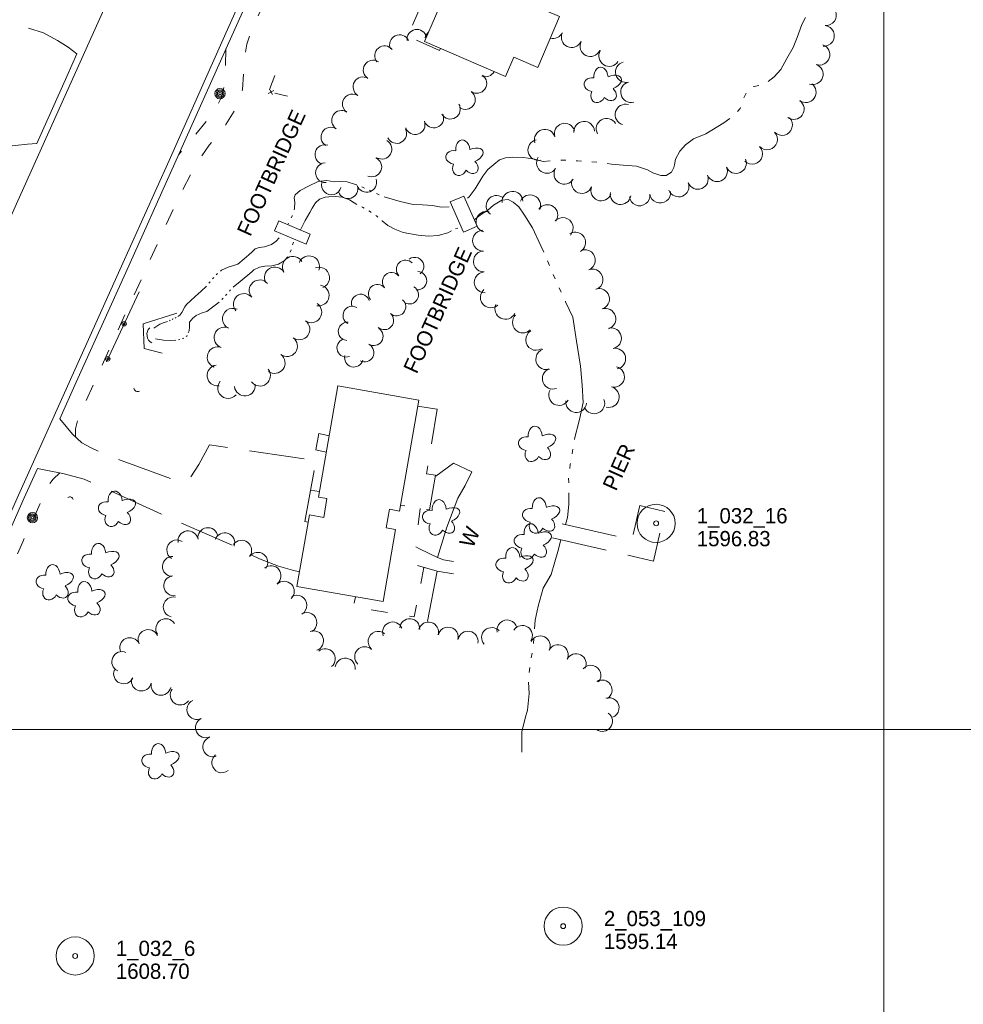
# Model space of a CAD drawing. Header units: feet. Extents: x 386788 to 389000, y 101500 to 103019.
# Tile 4 of 7: x 388160 to 388531, y 101892 to 102279. Entities that reach past the tile are written whole.
import ezdxf
from ezdxf.enums import TextEntityAlignment as Align

# ---------------------------------------------------------------- set-up
doc = ezdxf.new("R2010")
doc.units = ezdxf.units.FT
doc.header["$MEASUREMENT"] = 0
for name, pattern in [('DGN Style 3', [30.412354, 21.72311, -8.689244]), ('DGN Style 5', [15.206177, 6.516933, -8.689244]), ('DGN Style 6', [41.317355, 0.021723, -8.689244, 15.206177, -8.689244, 0.021723, -8.689244])]:
    doc.linetypes.add(name, pattern=pattern)
for name, color, linetype, lineweight in [('E_BMGRD', 73, 'Egr', 0), ('E_DWY', 73, 'DGN Style 3', 0), ('E_LAND_Vegetation', 21, 'Continuous', 0), ('E_MAP_GridLines', 251, 'Continuous', 0), ('E_MAP_PassPoints', 40, 'Continuous', 0), ('E_MISCPROP', 40, 'Continuous', 0), ('E_MISCPROP_HvyDash', 54, 'DGN Style 3', 13), ('E_MISCPROP_HvyLine', 54, 'Continuous', 13), ('E_MISCPROP_Railing', 40, 'Continuous', 0), ('E_PATH_Sidewalk', 73, 'DGN Style 5', 0), ('E_RDWY', 40, 'Continuous', 13), ('E_WTR', 251, 'DGN Style 6', 0), ('E_WTR_Dock_Pier', 251, 'DGN Style 3', 0), ('E_WTR_Text', 251, 'Continuous', 0)]:
    doc.layers.add(name, color=color, linetype=linetype, lineweight=lineweight)
doc.styles.add('Style-IGR_FONT_0', font='IGR_FONT_0.shx')
doc.linetypes.add('Egr', pattern='A,0.1,[13,dgnlstyle-ewdotudls.shx,S=0.0004,R=0,X=0,Y=0],0.1', length=0.2)

# ---------------------------------------------------------------- blocks, each defined once
blk = doc.blocks.new('PP')
at = {"layer": 'E_MAP_PassPoints', "color": 40, "linetype": 'Continuous', "lineweight": 0}
for radius in [7.5, 0.96]:
    blk.add_circle((0, 0), radius, dxfattribs=at)
blk = doc.blocks.new('CULVRT_1')
at = {"layer": 'E_MISCPROP_Railing', "color": 40, "linetype": 'Continuous', "lineweight": 0}
blk.add_arc((10, 7.5), 12.5, 216.8701, 323.1303, dxfattribs=at)
blk = doc.blocks.new('FOOT')
at = {"layer": 'E_MISCPROP_Railing', "color": 40, "linetype": 'Continuous', "lineweight": 0, "style": 'Style-IGR_FONT_0'}
blk.add_text('FOOTBRIDGE', height=6, rotation=360, dxfattribs=at).set_placement((-27.43, 0), align=Align.MIDDLE_LEFT)
blk = doc.blocks.new('POLE')
at = {"layer": 'E_MISCPROP', "color": 20, "linetype": 'Continuous', "lineweight": 0}
for radius in [2.02, 1.51, 1.01, 0.504]:
    blk.add_circle((0.03, -0.09), radius, dxfattribs=at)
blk = doc.blocks.new('WAL')
at = {"layer": 'E_MISCPROP_Railing', "color": 40, "linetype": 'Continuous', "lineweight": 0, "style": 'Style-IGR_FONT_0'}
blk.add_text('W', height=6, rotation=360, dxfattribs=at).set_placement((-2.3, -0.01), align=Align.MIDDLE_LEFT)
blk = doc.blocks.new('TREE')
at = {"layer": 'E_LAND_Vegetation', "color": 93, "linetype": 'Continuous', "lineweight": 0}
for centre, major_axis, ratio in [((-1.07, 3.38), (0.91, -3.32), 0.782863), ((2.88, 1.66), (-3.52, -1.95), 0.691916), ((-3.74, -0.07), (3.29, -0.08), 0.832022), ((-1.48, -3.66), (1.2, 3.24), 0.716896), ((2.54, -2.64), (-3.34, 3.06), 0.560249)]:
    blk.add_ellipse(centre, major_axis=major_axis, ratio=ratio, start_param=1.570796, end_param=4.712389, dxfattribs=at)
blk = doc.blocks.new('CULVRT_2')
at = {"layer": 'E_MISCPROP_Railing', "color": 40, "linetype": 'Continuous', "lineweight": 0}
blk.add_arc((10, 7.5), 12.5, 216.8698, 323.13, dxfattribs=at)
blk = doc.blocks.new('CULVRT_3')
at = {"layer": 'E_MISCPROP_Railing', "color": 40, "linetype": 'Continuous', "lineweight": 0}
blk.add_arc((10, 7.5), 12.5, 216.8693, 323.1295, dxfattribs=at)
blk = doc.blocks.new('PIER_1')
at = {"layer": 'E_WTR_Text', "color": 161, "linetype": 'Continuous', "lineweight": 0, "style": 'Style-IGR_FONT_0'}
blk.add_text('PIER', height=6, rotation=0, dxfattribs=at).set_placement((-9.18, 0.25), align=Align.MIDDLE_LEFT)

msp = doc.modelspace()

# ---------------------------------------------------------------- linework, layer by layer
at = {"layer": 'E_BMGRD', "color": 51, "linetype": 'Continuous', "lineweight": 0, "flags": 128}
msp.add_lwpolyline([(388194.46, 102144.57), (388207.26, 102172.05)], dxfattribs=at)
at = {"layer": 'E_BMGRD', "color": 51, "linetype": 'Continuous', "lineweight": 13}
for centre, radius in [((388201.39, 102159.46), 0.883), ((388201.39, 102159.46), 0.445), ((388194.99, 102145.72), 0.883), ((388194.99, 102145.72), 0.445)]:
    msp.add_circle(centre, radius, dxfattribs=at)
at = {"layer": 'E_DWY', "color": 51, "linetype": 'DGN Style 3', "lineweight": 0, "flags": 128}
for points in [[(388182.81, 102265.58), (388179.4, 102268.26), (388175.23, 102270.89), (388169.65, 102273.92), (388162.56, 102276.04), (388151.04, 102278.4), (388133.51, 102281.08), (388101.02, 102285.91)], [(388167, 102230.4), (388163.45, 102230.14), (388153.65, 102229.09), (388128.22, 102226.61), (388105.72, 102224.58), (388102.55, 102224.48), (388100.22, 102224.66), (388098.91, 102224.91), (388089.74, 102228.8)], [(388273.73, 102081.54), (388272.39, 102081.78), (388276.82, 102105.65), (388234.98, 102111.93), (388230.68, 102104.16), (388227.59, 102099.3), (388225.96, 102097.95), (388224.75, 102097.71), (388222.95, 102097.72), (388221.49, 102097.96), (388194.45, 102107.84), (388188.09, 102110.81), (388184.69, 102112.71), (388181.04, 102116.04), (388176.05, 102122.08)], [(388167.31, 102102.58), (388171.24, 102101.86), (388177.26, 102100.66), (388185.73, 102098.36), (388202.56, 102090.79), (388222.46, 102081.73), (388245.91, 102071.5), (388254.63, 102067.05), (388262.07, 102064.16), (388267.53, 102062.57), (388270.33, 102061.99)]]:
    msp.add_lwpolyline(points, dxfattribs=at)
at = {"layer": 'E_LAND_Vegetation', "color": 93, "linetype": 'Continuous', "lineweight": 0}
for centre, radius, start, end in [((388477.31, 102280.85), 4.07, 264.5574, 84.5574), ((388309.65, 102269.24), 3.89, 25.3992, 205.3992), ((388316.47, 102271.34), 3.89, 13.9409, 187.7111), ((388323.52, 102271.17), 3.89, 128.8654, 167.8983), ((388369.97, 102275.7), 4.07, 254.8281, 334.5081), ((388377.33, 102272.19), 4.07, 154.5081, 334.5081), ((388476.53, 102272.73), 4.07, 264.5574, 84.5574), ((388384.68, 102268.68), 4.07, 154.5081, 334.5081), ((388474.74, 102265.3), 4.07, 251.0702, 71.0702), ((388303.76, 102264.88), 3.89, 38.9472, 218.9472), ((388392.07, 102264.79), 4.07, 147.9939, 327.9939), ((388299.3, 102259.26), 3.89, 58.0133, 238.0133), ((388398.64, 102258.48), 4.07, 104.5184, 284.5184), ((388472.1, 102257.6), 4.07, 251.0702, 71.0702), ((388343.35, 102260.49), 3.89, 249.1333, 332.9174), ((388295.26, 102252.66), 3.89, 59.5184, 239.5184), ((388340.02, 102254.02), 3.89, 234.7004, 54.7004), ((388400.68, 102250.59), 4.07, 104.5184, 284.5184), ((388469.36, 102250.55), 4.07, 234.6848, 54.6848), ((388291.09, 102245.96), 3.89, 56.2834, 236.2834), ((388335.52, 102247.66), 3.89, 234.7004, 54.7004), ((388464.65, 102243.9), 4.07, 234.6848, 54.6848), ((388286.86, 102239.46), 3.89, 57.2308, 237.2308), ((388329.64, 102243.87), 3.89, 211.2401, 31.2401), ((388398.48, 102241.76), 4.07, 73.7179, 253.7179), ((388315.76, 102237.81), 3.89, 199.6967, 19.6967), ((388323.1, 102240.44), 3.89, 199.6967, 19.6967), ((388374.57, 102234.26), 4.07, 16.9676, 196.9676), ((388382.23, 102235), 4.07, 3.9903, 183.9903), ((388391.04, 102236.2), 4.07, 29.5938, 209.5938), ((388460.01, 102237.66), 4.07, 224.0416, 44.0416), ((388282.69, 102232.9), 3.89, 57.7693, 237.7693), ((388308.55, 102234.32), 3.89, 207.109, 27.109), ((388366.77, 102231.88), 4.07, 16.9676, 196.9676), ((388454.15, 102231.99), 4.07, 224.0416, 44.0416), ((388302.7, 102228.15), 3.89, 239.5372, 59.5372), ((388364.22, 102227.81), 4.07, 102.1056, 282.1056), ((388280.3, 102226.02), 3.89, 72.6342, 252.6342), ((388448.3, 102226.33), 4.07, 224.0416, 44.0416), ((388280.56, 102218.9), 3.89, 92.9504, 272.9504), ((388298.74, 102221.18), 3.89, 246.8555, 66.8555), ((388367.6, 102222.75), 4.07, 146.9255, 326.9255), ((388441.95, 102222.67), 4.07, 203.0005, 23.0005), ((388374.45, 102218.46), 4.07, 148.8948, 328.8948), ((388434.45, 102219.49), 4.07, 203.0005, 23.0005), ((388282.86, 102214.09), 3.89, 165.468, 345.468), ((388296.73, 102215.07), 3.89, 198.6561, 18.6561), ((388381.33, 102214.82), 4.07, 159.0728, 339.0728), ((388419.36, 102213.48), 4.07, 201.4463, 21.4463), ((388426.94, 102216.46), 4.07, 201.4463, 21.4463), ((388289.35, 102212.58), 3.89, 198.6561, 18.6561), ((388354.05, 102207.48), 4.1, 3.3981, 183.3981), ((388388.94, 102211.92), 4.07, 159.0728, 339.0728), ((388396.55, 102210.44), 4.07, 170.5284, 350.5284), ((388412.12, 102211.03), 4.07, 187.4528, 7.4528), ((388347.78, 102205.84), 4.1, 53.6253, 233.6253), ((388360.99, 102206.08), 4.1, 336.4573, 156.4573), ((388404.04, 102209.97), 4.07, 187.4528, 7.4528), ((388343.84, 102199.58), 4.1, 74.6712, 254.6712), ((388367.76, 102202.23), 4.1, 325.5072, 145.5072), ((388373.82, 102197.17), 4.1, 317.151, 137.151), ((388342.49, 102192.17), 4.1, 92.1934, 272.1934), ((388378.71, 102191.41), 4.1, 300.7144, 120.7144), ((388342.8, 102183.99), 4.1, 92.1934, 272.1934), ((388382.51, 102184.51), 4.1, 291.5856, 111.5856), ((388267.75, 102181.87), 4.11, 30.4119, 210.4119), ((388274.08, 102182.09), 4.11, 338.4355, 158.4355), ((388312.01, 102180.9), 3.62, 43.6095, 223.6095), ((388315.59, 102182.03), 3.62, 307.5571, 127.5571), ((388260.66, 102177.7), 4.11, 30.4119, 210.4119), ((388278.01, 102177.63), 4.11, 290.2523, 110.2523), ((388385.52, 102176.89), 4.1, 291.5856, 111.5856), ((388254.65, 102172.63), 4.11, 40.9211, 220.9211), ((388306.52, 102176.04), 3.62, 40.3504, 220.3504), ((388316.7, 102176.45), 3.62, 267.7196, 87.7196), ((388343.11, 102175.8), 4.1, 92.1934, 272.1934), ((388277.85, 102170.63), 4.11, 260.4033, 80.4033), ((388301.01, 102171.36), 3.62, 40.3504, 220.3504), ((388313.5, 102170.9), 3.62, 240.1531, 60.1531), ((388345.52, 102169.88), 4.1, 132.0552, 312.0552), ((388388.07, 102169.24), 4.1, 287.8863, 107.8863), ((388248.44, 102167.25), 4.11, 40.9211, 220.9211), ((388294.31, 102167.52), 3.62, 19.2655, 199.2655), ((388308.47, 102166.23), 3.62, 228.6757, 48.6757), ((388244.13, 102161.46), 4.11, 65.5993, 245.5993), ((388274.93, 102164.02), 4.11, 235.7824, 55.7824), ((388291.03, 102162.76), 3.62, 60.7505, 240.7505), ((388351.26, 102165.37), 4.1, 154.4504, 334.4504), ((388390.58, 102161.45), 4.1, 287.8863, 107.8863), ((388303.7, 102160.8), 3.62, 228.6757, 48.6757), ((388358.16, 102160), 4.1, 134.3418, 314.3418), ((388240.87, 102154.1), 4.11, 70.8102, 250.8102), ((388270.26, 102157.34), 4.11, 233.7369, 53.7369), ((388289.2, 102156.56), 3.62, 86.6258, 266.6258), ((388299.57, 102154.57), 3.62, 236.9293, 56.9293), ((388392.79, 102153.79), 4.1, 281.3956, 101.3956), ((388265.4, 102150.7), 4.11, 233.7369, 53.7369), ((388288.68, 102150.03), 3.62, 110.6239, 290.6239), ((388363.34, 102153.16), 4.1, 120.732, 300.732), ((388238.17, 102146.34), 4.11, 70.8102, 250.8102), ((388295.96, 102148.16), 3.62, 241.1052, 61.1052), ((388367.32, 102145.56), 4.1, 108.1293, 288.1293), ((388394.41, 102145.76), 4.1, 281.3956, 101.3956), ((388260.54, 102144.08), 4.11, 233.7369, 53.7369), ((388291.67, 102146.11), 3.62, 166.0113, 346.0113), ((388238.15, 102139.2), 4.11, 97.6672, 277.6672), ((388254.76, 102139.12), 4.11, 217.1775, 37.1775), ((388369.89, 102137.91), 4.1, 111.7072, 291.7072), ((388393.95, 102138.64), 4.1, 255.7133, 75.7133), ((388242.27, 102134.24), 4.11, 139.4388, 319.4388), ((388248.85, 102135.25), 4.11, 186.5339, 6.5339), ((388391.93, 102130.7), 4.1, 255.7133, 75.7133), ((388372.39, 102131.51), 4.1, 150.1493, 330.1493), ((388386.21, 102128.21), 4.1, 202.6273, 22.6273), ((388379.12, 102128.73), 4.1, 173.2592, 353.2592), ((388226.52, 102074.13), 3.95, 9.1585, 189.1585), ((388234.32, 102075.38), 3.95, 9.1585, 189.1585), ((388240.9, 102073.35), 3.95, 340.373, 160.373), ((388222.09, 102070.55), 3.95, 58.0619, 238.0619), ((388247.56, 102070.41), 3.95, 323.2086, 143.2086), ((388220.38, 102064.04), 3.95, 87.2014, 267.2014), ((388253.89, 102065.68), 3.95, 323.2086, 143.2086), ((388259.1, 102060.45), 3.95, 308.9771, 128.977), ((388220.96, 102056.53), 3.95, 97.8436, 277.8436), ((388264.31, 102054.3), 3.95, 314.1528, 134.1528), ((388269.29, 102048.8), 3.95, 300.082, 120.082), ((388220.73, 102048.13), 3.95, 78.2476, 258.2476), ((388273.25, 102041.97), 3.95, 300.082, 120.082), ((388217.8, 102039.57), 3.95, 32.4623, 212.4623), ((388306.93, 102038.29), 3.95, 22.2134, 202.2134), ((388313.64, 102039.56), 3.95, 355.2444, 175.2444), ((388321.03, 102038.26), 3.95, 343.8869, 163.8869), ((388351.91, 102039.08), 3.95, 12.971, 192.971), ((388357.93, 102036.93), 3.95, 327.3822, 147.3822), ((388210.83, 102035.31), 3.95, 24.0506, 204.0506), ((388275.84, 102034.85), 3.95, 289.9612, 109.9612), ((388301.23, 102034.6), 3.95, 49.9546, 229.9546), ((388328.77, 102036.29), 3.95, 346.9145, 166.9145), ((388336.56, 102034.67), 3.95, 348.621, 168.621), ((388345.87, 102036.09), 3.95, 41.6266, 221.6266), ((388203.62, 102032.09), 3.95, 24.0506, 204.0506), ((388364.92, 102032.81), 3.95, 334.579, 154.579), ((388371.99, 102029.37), 3.95, 333.218, 153.218), ((388200.48, 102026.64), 3.95, 65.7703, 245.7703), ((388280.41, 102027.77), 3.95, 310.065, 130.065), ((388295.97, 102028.56), 3.95, 46.6054, 226.6054), ((388379.04, 102025.81), 3.95, 333.218, 153.218), ((388288.31, 102024.09), 3.95, 352.2191, 172.2191), ((388201.2, 102021.88), 3.95, 156.5934, 336.5934), ((388384.88, 102021.26), 3.95, 318.9181, 138.9181), ((388208.18, 102019.07), 3.95, 167.6895, 347.6895), ((388215.89, 102017.39), 3.95, 167.6895, 347.6895), ((388389.25, 102015.47), 3.95, 301.4162, 121.4162), ((388223.48, 102013.57), 3.95, 144.1364, 324.1364), ((388230.02, 102007.85), 3.95, 115.075, 295.075), ((388392.04, 102008.52), 3.95, 289.6128, 109.6128), ((388389.42, 102003.15), 3.95, 234.1975, 54.1975), ((388233.37, 102000.7), 3.95, 115.075, 295.075), ((388236.27, 101993.15), 3.95, 109.1827, 289.1827), ((388239.81, 101986.91), 3.95, 128.547, 308.547)]:
    msp.add_arc(centre, radius, start, end, dxfattribs=at)
at = {"layer": 'E_MAP_GridLines', "color": 161, "linetype": 'Continuous', "lineweight": 0}
for p, q in [((388500, 101500), (388500, 103000)), ((387500, 102000), (389000, 102000))]:
    msp.add_line(p, q, dxfattribs=at)
at = {"layer": 'E_MISCPROP_HvyDash', "color": 241, "linetype": 'DGN Style 3', "lineweight": 13, "flags": 128}
for points in [[(388326.96, 102287.93), (388320.72, 102290.61), (388312.76, 102272.59), (388325.41, 102266.99), (388325.74, 102267.75)], [(388316.77, 102127.12), (388324.49, 102125.97), (388320.28, 102100.49), (388323.74, 102099.94), (388321.38, 102086.29), (388310, 102088.17)], [(388281.93, 102115.47), (388277.86, 102116.38), (388276.68, 102109.88), (388280.8, 102108.99)]]:
    msp.add_lwpolyline(points, dxfattribs=at)
at = {"layer": 'E_MISCPROP_HvyLine', "color": 241, "linetype": 'Continuous', "lineweight": 13, "flags": 128}
for points in [[(388319.46, 102270.44), (388319.46, 102270.44), (388351.36, 102256.77), (388351.36, 102256.77), (388354.58, 102264.28), (388363.97, 102260.26), (388363.97, 102260.26), (388372.56, 102280.29), (388372.56, 102280.29), (388372.56, 102280.29), (388351.51, 102289.32), (388357.98, 102304.42), (388357.98, 102304.42), (388313.81, 102323.36), (388313.81, 102323.36), (388304.16, 102300.85), (388328.1, 102290.59), (388328.1, 102290.59), (388328.1, 102290.59)], [(388285.33, 102135.05), (388285.33, 102135.05), (388277.73, 102091.33), (388281.11, 102090.74), (388281.11, 102090.74), (388279.83, 102083.39), (388279.83, 102083.39), (388279.83, 102083.39), (388274.23, 102084.37), (388274.23, 102084.37), (388269.33, 102056.19), (388303.15, 102050.31), (388303.15, 102050.31), (388308.07, 102078.61), (388304.44, 102079.24), (388305.71, 102086.56), (388305.71, 102086.56), (388305.71, 102086.56), (388309.6, 102085.88), (388317.19, 102129.51), (388317.19, 102129.51), (388285.33, 102135.05)]]:
    msp.add_lwpolyline(points, close=True, dxfattribs=at)
at = {"layer": 'E_MISCPROP_Railing', "color": 40, "linetype": 'Continuous', "lineweight": 0}
for p, q in [((388260.22, 102251.2), (388257.96, 102250.02)), ((388259.74, 102249.59), (388258.72, 102251.52))]:
    msp.add_line(p, q, dxfattribs=at)
at = {"layer": 'E_MISCPROP_Railing', "color": 40, "linetype": 'Continuous', "lineweight": 0, "flags": 128}
for points in [[(388258.49, 102251.62), (388260.56, 102257.09)], [(388265.59, 102248.96), (388260.59, 102250.18)]]:
    msp.add_lwpolyline(points, dxfattribs=at)
at = {"layer": 'E_MISCPROP_Railing', "color": 40, "linetype": 'Continuous', "lineweight": 13, "flags": 128}
for points in [[(388334.77, 102195.53), (388329.57, 102207.4), (388334.92, 102209.74), (388340.12, 102197.87)], [(388274.55, 102194.79), (388262.15, 102200.04), (388260.47, 102196.08), (388272.88, 102190.83)]]:
    msp.add_lwpolyline(points, close=True, dxfattribs=at)
for points in [[(388216.38, 102147.94), (388209.24, 102149.77), (388208.92, 102159.48), (388222.16, 102163.69)], [(388317.51, 102071), (388324.56, 102067.65), (388328.19, 102079.48), (388332.56, 102090.93), (388335.5, 102095.92), (388338.11, 102101.25), (388330.92, 102104.73), (388323.88, 102099.57)], [(388320.66, 102042.52), (388324.4, 102062.23), (388316.72, 102064.44)]]:
    msp.add_lwpolyline(points, dxfattribs=at)
at = {"layer": 'E_PATH_Sidewalk', "color": 51, "linetype": 'DGN Style 5', "lineweight": 0, "flags": 128}
for points in [[(388182.23, 102114.96), (388182.23, 102118.25), (388183.53, 102122.89), (388195.91, 102150.27), (388223.11, 102209.82), (388229.47, 102221.79), (388234.84, 102229.72), (388241.36, 102237.8), (388244.88, 102243.56), (388246.83, 102247.25), (388247.87, 102251.58), (388248.26, 102257.68), (388248.74, 102264.5), (388249.58, 102269.47), (388252.13, 102276.6), (388260.52, 102294.26)], [(388241.37, 102267.57), (388241.11, 102256.76), (388240.59, 102252.39), (388239.65, 102248.64), (388237.85, 102244.89), (388234.08, 102239.54), (388222.75, 102225.89)], [(388108.83, 101958.47), (388138.47, 102021.83), (388161.5, 102073.77), (388171.74, 102096.22), (388173.52, 102098.37), (388176.1, 102100.89)], [(388274.68, 102094.11), (388278.11, 102093.54)], [(388317.71, 102086.89), (388316.02, 102071.87), (388317.51, 102071)], [(388324.4, 102062.23), (388332.41, 102060.97), (388333.16, 102065.75), (388326.99, 102066.66), (388324.56, 102067.65)], [(388319.23, 102063.72), (388315.35, 102044.23), (388291.44, 102048.22), (388292.31, 102052.19)]]:
    msp.add_lwpolyline(points, dxfattribs=at)
at = {"layer": 'E_RDWY', "color": 21, "linetype": 'Continuous', "lineweight": 13, "flags": 128}
for points in [[(388526.18, 102912.56), (388515.61, 102886.56), (388497.35, 102845.04), (388478.09, 102801.67), (388462.91, 102767.46), (388445.4, 102729.06), (388423.34, 102679.66), (388401.73, 102631.66), (388379.48, 102581.86), (388358.53, 102534.81), (388335.47, 102483.88), (388311.97, 102431.28), (388287.3, 102376.39), (388268.9, 102334.94), (388241.4, 102273.76), (388219.05, 102223.73), (388199.7, 102180.74), (388180.26, 102137.58), (388159.86, 102092.08), (388143.75, 102056.05), (388123.06, 102010.03), (388110.21, 101981.28), (388100.06, 101958.98)], [(388050.94, 101965.46), (388069.59, 102007.14), (388090.07, 102052.97), (388109.58, 102096.76), (388128.6, 102138.87), (388146.41, 102178.48), (388159.08, 102206.71), (388181.11, 102255.7), (388208.38, 102316.36), (388230.25, 102365.34), (388255.39, 102421.33), (388273.63, 102461.93), (388305.48, 102532.51), (388334.64, 102598.38), (388355.85, 102644.89), (388373.06, 102683.55), (388399.74, 102743.1), (388426.65, 102803.16), (388445.97, 102845.94), (388470.5, 102902.69)], [(388262.54, 102314.69), (388243.68, 102272.74), (388221.33, 102222.7), (388201.98, 102179.72), (388182.53, 102136.55), (388176.05, 102122.08)], [(388167, 102230.4), (388178.84, 102256.73), (388182.81, 102265.58)], [(388167.31, 102102.58), (388162.14, 102091.06), (388146.03, 102055.02), (388125.34, 102009), (388112.49, 101980.25), (388102.34, 101957.94)]]:
    msp.add_lwpolyline(points, dxfattribs=at)
at = {"layer": 'E_WTR', "color": 161, "linetype": 'Continuous', "lineweight": 0, "flags": 128}
for points in [[(388454.57, 102254.7), (388456.97, 102256.6), (388459.52, 102259.52), (388461.91, 102263.78), (388464.39, 102268.13), (388465.95, 102272.06), (388467.85, 102277.14), (388469.24, 102279.89)], [(388444.96, 102248.35), (388445.34, 102249.11), (388445.89, 102250.16)], [(388448.85, 102252.74), (388449.04, 102252.82), (388450.85, 102253.15)], [(388442.54, 102242.92), (388443.61, 102244.09), (388443.67, 102244.54)], [(388417.71, 102222.01), (388418.09, 102224.26), (388419.79, 102227.43), (388422.07, 102229.86), (388425.27, 102232.18), (388430.04, 102234.24), (388437.16, 102238.48), (388439.49, 102240.24)], [(388342.36, 102217.52), (388344.36, 102220.14), (388346.76, 102222.19), (388348.92, 102223.96), (388351.32, 102224.75), (388354.16, 102225.02), (388358.2, 102224.85), (388362.14, 102224.34), (388366.07, 102223.34), (388368.93, 102223.55)], [(388373, 102223.84), (388373.69, 102223.89), (388375.04, 102223.83)], [(388379.11, 102223.63), (388379.56, 102223.61), (388381.14, 102223.49)], [(388385.21, 102223.17), (388387.24, 102223.01)], [(388391.29, 102222.51), (388393.04, 102222.28), (388397.62, 102221.85), (388402.85, 102221.48), (388407.16, 102220), (388409.25, 102218.81), (388412.39, 102217.85), (388414.52, 102217.84), (388416.59, 102219.08), (388417.53, 102220.89), (388417.71, 102222.01)], [(388277.66, 102215.44), (388273.86, 102213.59), (388270.53, 102211.86), (388268.62, 102210.24), (388268.19, 102209.08), (388268.47, 102207.15), (388268.38, 102204.94), (388268.19, 102204.3)], [(388292.84, 102214.07), (388292.3, 102214.28), (388289.01, 102215.33), (388286.41, 102215.38), (388283.95, 102215.32), (388281.09, 102215.84), (388277.66, 102215.44)], [(388342.36, 102217.52), (388339.37, 102212.57), (388336.97, 102209.39), (388336.32, 102208.83)], [(388295.81, 102212.88), (388294.81, 102213.28)], [(388298.73, 102211.6), (388297.77, 102212.06)], [(388270.65, 102196.44), (388271.37, 102197.72), (388272.61, 102200.11), (388274.32, 102203.19), (388275.31, 102205), (388276.62, 102207), (388278.2, 102208.43)], [(388278.2, 102208.43), (388280.39, 102209.29), (388281.85, 102209.44), (388284.35, 102209.55), (388287.05, 102209.29), (388290, 102208.22), (388291.77, 102207.05), (388292.92, 102206.45)], [(388301.61, 102210.21), (388300.65, 102210.67)], [(388318.63, 102206.32), (388315.03, 102206.39), (388309.84, 102207.55), (388303.59, 102209.45)], [(388339.11, 102200.42), (388339.39, 102200.57), (388341.51, 102202.3), (388344.3, 102204.2), (388346.62, 102206.2), (388349.93, 102208.15)], [(388349.93, 102208.15), (388352.35, 102208.31), (388354.3, 102207.38), (388356.55, 102205.46), (388358.57, 102202.58), (388361.87, 102197.28), (388365.24, 102190.18), (388366.32, 102187.72)], [(388294.82, 102205.45), (388295.07, 102205.32), (388295.76, 102204.92)], [(388297.63, 102203.85), (388298.2, 102203.53), (388298.54, 102203.29)], [(388329.18, 102205.43), (388325.98, 102205.38), (388322.59, 102206.07), (388318.63, 102206.32)], [(388267.51, 102202.12), (388267.01, 102201.09)], [(388300.3, 102202.06), (388300.72, 102201.77), (388301.16, 102201.41)], [(388302.83, 102200.05), (388302.84, 102200.03), (388305.06, 102198.17), (388307.82, 102196.74), (388311.08, 102195.39), (388317.01, 102194.29)], [(388266.02, 102199.04), (388265.75, 102198.52)], [(388317.01, 102194.29), (388321.06, 102194), (388324.85, 102194.25), (388328.62, 102195.32), (388330.02, 102196.01)], [(388331.68, 102196.8), (388332.52, 102197.15)], [(388262.34, 102193.3), (388261.16, 102192.03), (388259.36, 102190.64), (388256.62, 102189.73), (388254.51, 102189.53), (388252.95, 102188.97), (388251.66, 102187.75), (388250.41, 102186.65), (388248.63, 102185)], [(388266.62, 102187.66), (388267.03, 102188.6)], [(388267.62, 102190.55), (388267.9, 102191.53)], [(388248.63, 102185), (388246.1, 102182.94), (388242.34, 102181.74), (388239.62, 102180.53), (388239.26, 102180.22)], [(388252.34, 102180.7), (388254.6, 102181.74), (388256.64, 102182.2), (388259.4, 102182.28), (388262.12, 102182.97), (388264.23, 102184.3), (388265.72, 102185.85)], [(388367.86, 102184.2), (388368.6, 102182.44)], [(388244.25, 102173.85), (388247.02, 102176.08), (388251.53, 102179.94), (388252.34, 102180.7)], [(388236.61, 102177.69), (388236.13, 102177.13)], [(388238.14, 102179.27), (388237.58, 102178.79)], [(388370.1, 102178.9), (388370.84, 102177.13)], [(388233.75, 102174.33), (388233.58, 102174.13), (388231.69, 102172.29), (388229.25, 102170.2), (388225.9, 102167.13)], [(388235.18, 102176), (388234.71, 102175.45)], [(388242.75, 102172.26), (388243.23, 102172.8)], [(388372.38, 102173.61), (388373.2, 102171.87)], [(388239.8, 102169.01), (388240.11, 102169.27), (388240.33, 102169.52)], [(388241.29, 102170.61), (388241.78, 102171.16)], [(388222.47, 102162.33), (388223.24, 102162.85), (388224.02, 102163.91), (388225.27, 102166.21), (388225.9, 102167.13)], [(388229.66, 102162.78), (388232.04, 102163.84), (388233.95, 102164.37), (388236.7, 102166.36), (388238.69, 102168.06)], [(388374.84, 102168.4), (388374.96, 102168.13), (388377.81, 102162.08), (388379.19, 102152.66), (388380.74, 102142.89), (388380.88, 102141.44)], [(388219.17, 102160.68), (388219.54, 102160.86)], [(388220.28, 102161.22), (388220.42, 102161.29), (388220.65, 102161.39)], [(388221.4, 102161.74), (388221.77, 102161.91)], [(388229.66, 102162.78), (388228.35, 102161.69), (388227.09, 102160.16), (388227.01, 102158.34), (388226.97, 102156.69), (388226.6, 102155.88)], [(388213.07, 102157.82), (388215.42, 102159.34), (388217.09, 102160.03), (388218.4, 102160.4)], [(388221.64, 102153.03), (388219.73, 102152.88), (388216.9, 102153.09), (388213.65, 102153.62)], [(388223.27, 102153.34), (388222.73, 102153.18)], [(388224.83, 102153.87), (388224.64, 102153.74), (388224.33, 102153.65)], [(388226.15, 102154.87), (388226.12, 102154.8), (388225.73, 102154.52)], [(388380.88, 102141.44), (388381.48, 102135.3), (388381.79, 102128.54), (388380.36, 102121.86), (388378.42, 102114.21), (388378.4, 102114.02)], [(388377.83, 102110.23), (388377.71, 102109.46), (388377.51, 102108.33)], [(388376.83, 102104.55), (388376.75, 102104.12), (388376.58, 102102.65)], [(388376.14, 102098.83), (388376.17, 102096.91)], [(388376.22, 102093.07), (388376.17, 102088.41), (388375.63, 102083.32), (388374.83, 102080.52)], [(388373.12, 102074.49), (388371.83, 102069.96), (388370.69, 102065.94)], [(388370.69, 102065.94), (388369.28, 102060.96), (388366.16, 102055.59), (388364.12, 102048.43), (388363.03, 102042.94), (388362.77, 102039.53)], [(388362.47, 102035.71), (388362.31, 102033.79)], [(388361.73, 102030), (388361.38, 102028.11)], [(388360.83, 102024.31), (388360.65, 102022.4)], [(388360.41, 102018.57), (388360.57, 102014.17), (388360, 102007.55), (388359.02, 102004.45), (388357.77, 101999.08), (388357.71, 101991.05)]]:
    msp.add_lwpolyline(points, dxfattribs=at)
at = {"layer": 'E_WTR_Dock_Pier', "color": 161, "linetype": 'DGN Style 3', "lineweight": 0, "flags": 128}
msp.add_lwpolyline([(388369.72, 102075.27), (388409.47, 102066.16), (388413.96, 102085.74), (388404.14, 102087.99), (388401.05, 102074.51), (388371.12, 102081.37)], close=True, dxfattribs=at)

# ---------------------------------------------------------------- block references
at = {"layer": 'E_LAND_Vegetation', "color": 93, "linetype": 'Continuous', "lineweight": 0, "xscale": 1.000000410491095, "yscale": 1.000000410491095, "zscale": 1.000000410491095, "rotation": 65.56348648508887}
for p in [(388389.17, 102253.08), (388334.82, 102224.46), (388363.33, 102111.93), (388198.17, 102086.41), (388325.59, 102083.02), (388364.94, 102083.77), (388361.69, 102073.55), (388191.68, 102065.84), (388354.48, 102064.19), (388173.71, 102057.52), (388186.21, 102050.84), (388215.26, 101987.13)]:
    msp.add_blockref('TREE', p, dxfattribs=at)
at = {"layer": 'E_MAP_PassPoints', "color": 40, "linetype": 'Continuous', "lineweight": 0}
for p in [(388410.51, 102081.02), (388373.98, 101922.66), (388182.13, 101910.92)]:
    msp.add_blockref('PP', p, dxfattribs=at)
at = {"layer": 'E_MISCPROP', "color": 20, "linetype": 'Continuous', "lineweight": 0, "xscale": 1.000000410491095, "yscale": 1.000000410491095, "zscale": 1.000000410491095, "rotation": 65.56348648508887}
for p in [(388238.97, 102250), (388165.24, 102083.27)]:
    msp.add_blockref('POLE', p, dxfattribs=at)
at = {"layer": 'E_MISCPROP_Railing', "color": 40, "linetype": 'Continuous', "lineweight": 0}
for name, p, xscale, yscale, zscale, rotation in [('FOOT', (388259.59, 102219.7), 1.000000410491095, 1.000000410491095, 1.000000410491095, 65.56348648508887), ('FOOT', (388325.01, 102165.71), 1.000000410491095, 1.000000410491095, 1.000000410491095, 65.56348648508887), ('CULVRT_1', (388211.42, 102157.95), 0.3029479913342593, 0.3029479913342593, 0.3029479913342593, 278.5230576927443), ('CULVRT_3', (388205.25, 102134.18), 0.1243823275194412, 0.1243823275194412, 0.1243823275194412, 331.1070713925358), ('CULVRT_2', (388181.39, 102090.37), 0.113686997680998, 0.113686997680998, 0.113686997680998, 157.2580994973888), ('WAL', (388336.6, 102074.26), 1.000000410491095, 1.000000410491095, 1.000000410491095, 65.56348648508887)]:
    msp.add_blockref(name, p, dxfattribs=dict(at, xscale=xscale, yscale=yscale, zscale=zscale, rotation=rotation))
at = {"layer": 'E_WTR_Text', "color": 161, "linetype": 'Continuous', "lineweight": 0, "xscale": 1.000001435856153, "yscale": 1.000001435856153, "zscale": 1.000001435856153, "rotation": 65.85652326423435}
msp.add_blockref('PIER_1', (388395.99, 102102.92), dxfattribs=at)

# ---------------------------------------------------------------- texts
at = {"layer": 'E_MAP_PassPoints', "color": 40, "linetype": 'Continuous', "lineweight": 0, "style": 'Style-IGR_FONT_0'}
for s, p in [('1_032_16', (388426.51, 102081.02)), ('1596.83', (388426.51, 102072.02)), ('2_053_109', (388389.98, 101922.66)), ('1_032_6', (388198.13, 101910.92)), ('1595.14', (388389.98, 101913.66)), ('1608.70', (388198.13, 101901.92))]:
    msp.add_text(s, height=6, dxfattribs=at).set_placement(p)

doc.saveas('drawing.dxf')
